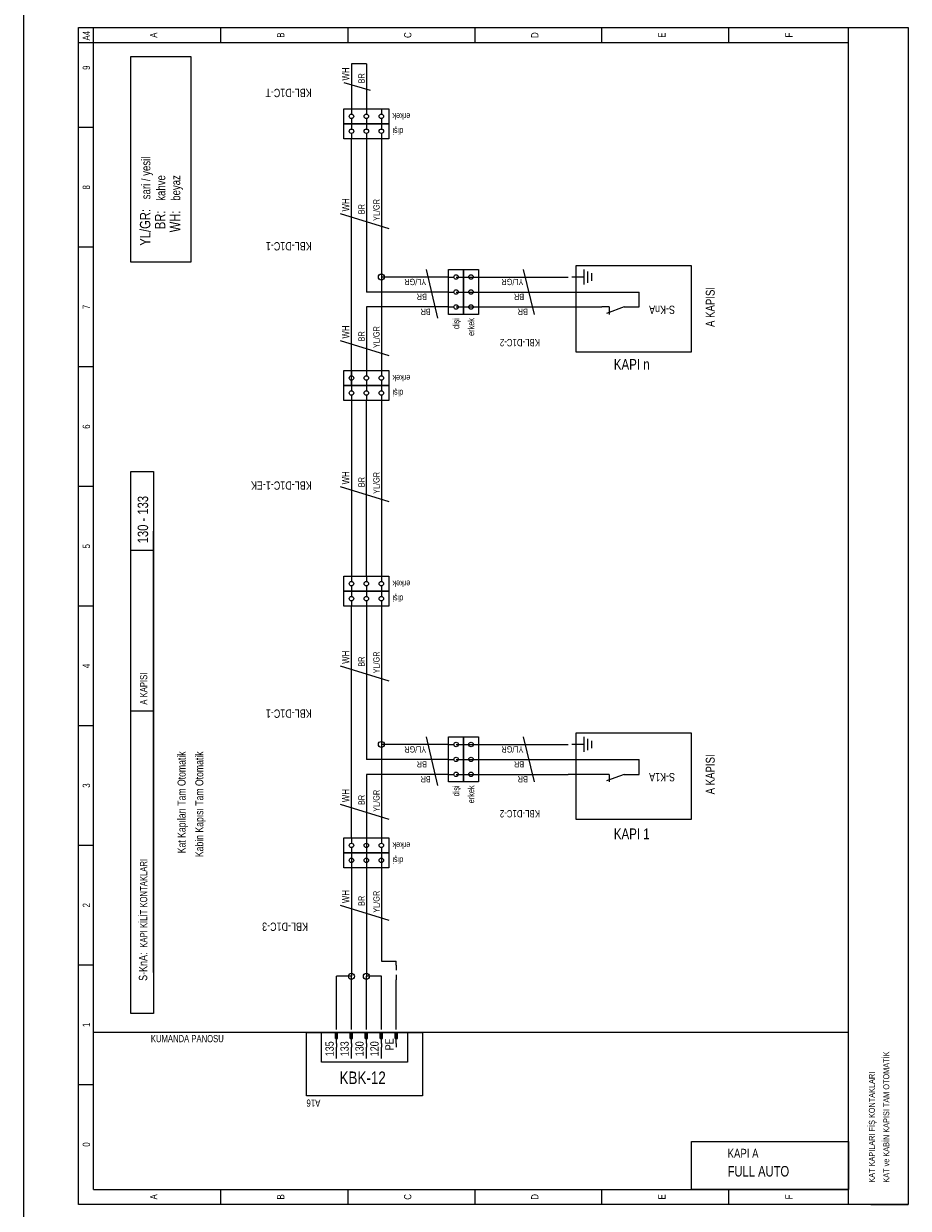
# Model space of a CAD drawing. Header units: centimetres. Extents: x 0 to 13234, y -30 to 2970.
# Tile 24 of 29: x 11119 to 11830, y 1019 to 1971. Entities that reach past the tile are written whole.
import ezdxf
from ezdxf.enums import TextEntityAlignment as Align

# ---------------------------------------------------------------- set-up
doc = ezdxf.new("R2010")
doc.units = ezdxf.units.CM
for name, color, linetype in [('ASN-CERCEVE', 7, 'Continuous'), ('ASN-ELEKTRIK', 3, 'Continuous'), ('ASN-ELEKTRIK-YAZI', 4, 'Continuous')]:
    doc.layers.add(name, color=color, linetype=linetype)

msp = doc.modelspace()

# ---------------------------------------------------------------- linework, layer by layer
at = {"layer": 'ASN-CERCEVE'}
msp.add_line((11118.7, 0), (11118.7, 2970), dxfattribs=at)
at = {"layer": 'ASN-ELEKTRIK'}
for p, q in [((11162.87, 1022.32), (11162.87, 1968.08)), ((11162.87, 1968.08), (11830.03, 1968.08)), ((11174.89, 1034.34), (11174.89, 1968.08)), ((11277.07, 1968.08), (11277.07, 1956.05)), ((11379.24, 1968.08), (11379.24, 1956.05)), ((11481.42, 1968.08), (11481.42, 1956.05)), ((11583.6, 1956.05), (11583.6, 1968.08)), ((11685.78, 1956.05), (11685.78, 1968.08)), ((11781.95, 1022.32), (11781.95, 1968.08)), ((11830.03, 1968.08), (11830.03, 1022.32)), ((11162.87, 1956.05), (11781.95, 1956.05)), ((11204.94, 1779.64), (11204.94, 1944.93)), ((11204.94, 1944.93), (11253.02, 1944.93)), ((11253.02, 1944.93), (11253.02, 1779.64)), ((11394.27, 1938.92), (11382.25, 1938.92)), ((11382.25, 1938.92), (11382.25, 1902.86)), ((11394.27, 1938.92), (11394.27, 1902.86)), ((11376.24, 1923.89), (11397.27, 1917.88)), ((11376.24, 1890.84), (11376.24, 1902.86)), ((11376.24, 1902.86), (11412.3, 1902.86)), ((11382.25, 1902.86), (11382.25, 1898.65)), ((11382.25, 1895.04), (11382.25, 1890.84)), ((11394.27, 1902.86), (11394.27, 1898.65)), ((11394.27, 1895.04), (11394.27, 1890.84)), ((11406.29, 1902.86), (11406.29, 1898.65)), ((11406.29, 1895.04), (11406.29, 1890.84)), ((11412.3, 1902.86), (11412.3, 1890.84)), ((11174.89, 1887.83), (11162.87, 1887.83)), ((11412.3, 1890.84), (11376.24, 1890.84)), ((11376.24, 1878.81), (11376.24, 1890.84)), ((11376.24, 1890.84), (11412.3, 1890.84)), ((11382.25, 1890.84), (11382.25, 1886.63)), ((11394.27, 1890.84), (11394.27, 1886.63)), ((11406.29, 1890.84), (11406.29, 1886.63)), ((11412.3, 1890.84), (11412.3, 1878.81)), ((11412.3, 1878.81), (11376.24, 1878.81)), ((11382.25, 1883.02), (11382.25, 1878.81)), ((11382.25, 1692.49), (11382.25, 1878.81)), ((11394.27, 1883.02), (11394.27, 1878.81)), ((11394.27, 1878.81), (11394.27, 1755.6)), ((11406.29, 1883.02), (11406.29, 1878.81)), ((11406.29, 1878.81), (11406.29, 1767.62)), ((11373.23, 1818.71), (11412.3, 1806.69)), ((11174.89, 1791.66), (11162.87, 1791.66)), ((11253.02, 1779.64), (11204.94, 1779.64)), ((11442.35, 1773.63), (11451.37, 1734.56)), ((11460.38, 1737.57), (11460.38, 1773.63)), ((11460.38, 1773.63), (11472.41, 1773.63)), ((11472.41, 1737.57), (11472.41, 1773.63)), ((11472.41, 1773.63), (11484.43, 1773.63)), ((11472.41, 1773.63), (11472.41, 1737.57)), ((11484.43, 1773.63), (11484.43, 1737.57)), ((11529.51, 1737.57), (11520.49, 1773.63)), ((11655.73, 1776.64), (11562.56, 1776.64)), ((11562.56, 1776.64), (11562.56, 1707.52)), ((11569.17, 1773.63), (11569.17, 1761.61)), ((11572.18, 1772.13), (11572.18, 1763.11)), ((11655.73, 1707.52), (11655.73, 1776.64)), ((11460.38, 1767.62), (11406.29, 1767.62)), ((11406.29, 1767.62), (11406.29, 1692.49)), ((11460.38, 1767.62), (11464.59, 1767.62)), ((11466.4, 1767.62), (11556.55, 1767.62)), ((11472.41, 1767.62), (11476.61, 1767.62)), ((11569.17, 1767.62), (11559.56, 1767.62)), ((11575.18, 1770.63), (11575.18, 1764.62)), ((11460.38, 1755.6), (11394.27, 1755.6)), ((11460.38, 1755.6), (11464.59, 1755.6)), ((11466.4, 1755.6), (11556.55, 1755.6)), ((11472.41, 1755.6), (11476.61, 1755.6)), ((11538.52, 1755.6), (11613.65, 1755.6)), ((11613.65, 1743.58), (11613.65, 1755.6)), ((11460.38, 1743.58), (11394.27, 1743.58)), ((11394.27, 1743.58), (11394.27, 1692.49)), ((11460.38, 1743.58), (11464.59, 1743.58)), ((11466.4, 1743.58), (11556.55, 1743.58)), ((11472.41, 1743.58), (11476.61, 1743.58)), ((11538.52, 1743.58), (11550.54, 1743.58)), ((11556.55, 1743.58), (11583.6, 1743.58)), ((11589.61, 1743.58), (11583.6, 1743.58)), ((11601.63, 1743.58), (11587.21, 1738.33)), ((11589.61, 1743.58), (11589.61, 1737.57)), ((11601.63, 1743.58), (11607.64, 1743.58)), ((11607.64, 1743.58), (11613.65, 1743.58)), ((11472.41, 1737.57), (11460.38, 1737.57)), ((11484.43, 1737.57), (11472.41, 1737.57)), ((11373.23, 1716.53), (11412.3, 1704.51)), ((11562.56, 1707.52), (11655.73, 1707.52)), ((11174.89, 1695.49), (11162.87, 1695.49)), ((11376.24, 1680.47), (11376.24, 1692.49)), ((11376.24, 1692.49), (11412.3, 1692.49)), ((11382.25, 1692.49), (11382.25, 1688.28)), ((11382.25, 1680.47), (11382.25, 1692.49)), ((11394.27, 1692.49), (11394.27, 1688.28)), ((11406.29, 1692.49), (11406.29, 1688.28)), ((11412.3, 1692.49), (11412.3, 1680.47)), ((11412.3, 1680.47), (11376.24, 1680.47)), ((11376.24, 1668.45), (11376.24, 1680.47)), ((11376.24, 1680.47), (11412.3, 1680.47)), ((11382.25, 1684.68), (11382.25, 1680.47)), ((11382.25, 1680.47), (11382.25, 1676.26)), ((11394.27, 1684.68), (11394.27, 1680.47)), ((11394.27, 1680.47), (11394.27, 1676.26)), ((11406.29, 1684.68), (11406.29, 1680.47)), ((11406.29, 1680.47), (11406.29, 1676.26)), ((11412.3, 1680.47), (11412.3, 1668.45)), ((11412.3, 1668.45), (11376.24, 1668.45)), ((11382.25, 1672.65), (11382.25, 1668.45)), ((11382.25, 1668.45), (11382.25, 1527.2)), ((11394.27, 1672.65), (11394.27, 1668.45)), ((11394.27, 1527.2), (11394.27, 1668.45)), ((11406.29, 1672.65), (11406.29, 1668.45)), ((11406.29, 1668.45), (11406.29, 1527.2)), ((11204.94, 1175.59), (11204.94, 1611.35)), ((11204.94, 1611.35), (11222.97, 1611.35)), ((11222.97, 1611.35), (11222.97, 1175.59)), ((11174.89, 1599.33), (11162.87, 1599.33)), ((11373.23, 1599.33), (11412.3, 1587.31)), ((11222.97, 1208.65), (11222.97, 1563.26)), ((11204.94, 1548.24), (11222.97, 1548.24)), ((11376.24, 1515.18), (11376.24, 1527.2)), ((11376.24, 1527.2), (11412.3, 1527.2)), ((11382.25, 1527.2), (11382.25, 1522.99)), ((11394.27, 1527.2), (11394.27, 1522.99)), ((11406.29, 1527.2), (11406.29, 1522.99)), ((11412.3, 1527.2), (11412.3, 1515.18)), ((11412.3, 1515.18), (11376.24, 1515.18)), ((11376.24, 1503.16), (11376.24, 1515.18)), ((11376.24, 1515.18), (11412.3, 1515.18)), ((11382.25, 1519.39), (11382.25, 1515.18)), ((11382.25, 1515.18), (11382.25, 1510.97)), ((11394.27, 1519.39), (11394.27, 1515.18)), ((11394.27, 1515.18), (11394.27, 1510.97)), ((11406.29, 1519.39), (11406.29, 1515.18)), ((11406.29, 1515.18), (11406.29, 1510.97)), ((11412.3, 1515.18), (11412.3, 1503.16)), ((11382.25, 1507.37), (11382.25, 1503.16)), ((11394.27, 1507.37), (11394.27, 1503.16)), ((11406.29, 1507.37), (11406.29, 1503.16)), ((11174.89, 1503.16), (11162.87, 1503.16)), ((11412.3, 1503.16), (11376.24, 1503.16)), ((11382.25, 1316.83), (11382.25, 1503.16)), ((11394.27, 1503.16), (11394.27, 1379.94)), ((11406.29, 1503.16), (11406.29, 1391.97)), ((11373.23, 1455.08), (11412.3, 1443.05)), ((11204.94, 1419.01), (11222.97, 1419.01)), ((11174.89, 1406.99), (11162.87, 1406.99)), ((11655.73, 1400.98), (11562.56, 1400.98)), ((11562.56, 1400.98), (11562.56, 1331.86)), ((11655.73, 1331.86), (11655.73, 1400.98)), ((11460.38, 1391.97), (11406.29, 1391.97)), ((11406.29, 1391.97), (11406.29, 1316.83)), ((11442.35, 1397.98), (11451.37, 1358.91)), ((11460.38, 1361.91), (11460.38, 1397.98)), ((11460.38, 1397.98), (11472.41, 1397.98)), ((11460.38, 1391.97), (11464.59, 1391.97)), ((11466.4, 1391.97), (11556.55, 1391.97)), ((11472.41, 1361.91), (11472.41, 1397.98)), ((11472.41, 1397.98), (11484.43, 1397.98)), ((11472.41, 1397.98), (11472.41, 1361.91)), ((11472.41, 1391.97), (11476.61, 1391.97)), ((11484.43, 1397.98), (11484.43, 1361.91)), ((11529.51, 1361.91), (11520.49, 1397.98)), ((11569.17, 1391.97), (11559.56, 1391.97)), ((11569.17, 1397.98), (11569.17, 1385.96)), ((11572.18, 1396.47), (11572.18, 1387.46)), ((11575.18, 1394.97), (11575.18, 1388.96)), ((11460.38, 1379.94), (11394.27, 1379.94)), ((11460.38, 1379.94), (11464.59, 1379.94)), ((11466.4, 1379.94), (11556.55, 1379.94)), ((11472.41, 1379.94), (11476.61, 1379.94)), ((11538.52, 1379.94), (11613.65, 1379.94)), ((11613.65, 1367.92), (11613.65, 1379.94)), ((11460.38, 1367.92), (11394.27, 1367.92)), ((11394.27, 1367.92), (11394.27, 1307.82)), ((11460.38, 1367.92), (11464.59, 1367.92)), ((11472.41, 1361.91), (11460.38, 1361.91)), ((11466.4, 1367.92), (11556.55, 1367.92)), ((11472.41, 1367.92), (11476.61, 1367.92)), ((11484.43, 1361.91), (11472.41, 1361.91)), ((11538.52, 1367.92), (11550.54, 1367.92)), ((11583.6, 1367.92), (11556.55, 1367.92)), ((11589.61, 1367.92), (11583.6, 1367.92)), ((11601.63, 1367.92), (11587.21, 1362.67)), ((11589.61, 1367.92), (11589.61, 1361.91)), ((11601.63, 1367.92), (11607.64, 1367.92)), ((11607.64, 1367.92), (11613.65, 1367.92)), ((11373.23, 1343.88), (11412.3, 1331.86)), ((11562.56, 1331.86), (11655.73, 1331.86)), ((11376.24, 1304.81), (11376.24, 1316.83)), ((11376.24, 1316.83), (11412.3, 1316.83)), ((11382.25, 1316.83), (11382.25, 1312.63)), ((11394.27, 1316.83), (11394.27, 1312.63)), ((11406.29, 1316.83), (11406.29, 1312.63)), ((11412.3, 1316.83), (11412.3, 1304.81)), ((11174.89, 1310.82), (11162.87, 1310.82)), ((11412.3, 1304.81), (11376.24, 1304.81)), ((11376.24, 1292.79), (11376.24, 1304.81)), ((11376.24, 1304.81), (11412.3, 1304.81)), ((11382.25, 1309.02), (11382.25, 1304.81)), ((11382.25, 1304.81), (11382.25, 1300.61)), ((11382.25, 1304.81), (11382.25, 1205.64)), ((11394.27, 1309.02), (11394.27, 1304.81)), ((11394.27, 1304.81), (11394.27, 1300.61)), ((11394.27, 1304.81), (11394.27, 1205.64)), ((11406.29, 1309.02), (11406.29, 1304.81)), ((11406.29, 1304.81), (11406.29, 1300.61)), ((11406.29, 1304.81), (11406.29, 1217.66)), ((11412.3, 1304.81), (11412.3, 1292.79)), ((11382.25, 1297), (11382.25, 1292.79)), ((11394.27, 1297), (11394.27, 1292.79)), ((11406.29, 1297), (11406.29, 1292.79)), ((11412.3, 1292.79), (11376.24, 1292.79)), ((11373.23, 1262.74), (11412.3, 1250.72)), ((11174.89, 1214.66), (11162.87, 1214.66)), ((11406.29, 1217.66), (11418.31, 1217.66)), ((11418.31, 1214.66), (11418.31, 1217.66)), ((11418.31, 1214.66), (11418.31, 1210.45)), ((11382.25, 1205.64), (11370.23, 1205.64)), ((11370.23, 1166.57), (11370.23, 1205.64)), ((11382.25, 1166.57), (11382.25, 1205.64)), ((11406.29, 1205.64), (11394.27, 1205.64)), ((11394.27, 1166.57), (11394.27, 1205.64)), ((11406.29, 1166.57), (11406.29, 1205.64)), ((11418.31, 1206.84), (11418.31, 1202.64)), ((11418.31, 1166.57), (11418.31, 1202.64)), ((11222.97, 1175.59), (11204.94, 1175.59)), ((11370.23, 1162.97), (11370.23, 1166.57)), ((11382.25, 1162.97), (11382.25, 1166.57)), ((11394.27, 1162.97), (11394.27, 1166.57)), ((11406.29, 1162.97), (11406.29, 1166.57)), ((11418.31, 1162.97), (11418.31, 1166.57)), ((11403.29, 1160.56), (11174.89, 1160.56)), ((11346.19, 1109.47), (11346.19, 1160.56)), ((11346.19, 1160.56), (11439.35, 1160.56)), ((11358.21, 1136.52), (11358.21, 1160.56)), ((11358.21, 1160.56), (11427.33, 1160.56)), ((11369.33, 1160.56), (11371.13, 1160.56)), ((11369.33, 1155.75), (11369.33, 1160.56)), ((11369.33, 1155.75), (11371.13, 1155.75)), ((11369.63, 1155.75), (11369.63, 1160.56)), ((11369.93, 1155.75), (11369.93, 1160.56)), ((11370.23, 1151.55), (11370.23, 1160.56)), ((11370.53, 1155.75), (11370.53, 1160.56)), ((11370.83, 1155.75), (11370.83, 1160.56)), ((11371.13, 1155.75), (11371.13, 1160.56)), ((11381.35, 1160.56), (11383.15, 1160.56)), ((11381.35, 1155.75), (11381.35, 1160.56)), ((11381.35, 1155.75), (11383.15, 1155.75)), ((11381.65, 1155.75), (11381.65, 1160.56)), ((11381.95, 1155.75), (11381.95, 1160.56)), ((11382.25, 1151.55), (11382.25, 1160.56)), ((11382.55, 1155.75), (11382.55, 1160.56)), ((11382.85, 1155.75), (11382.85, 1160.56)), ((11383.15, 1155.75), (11383.15, 1160.56)), ((11393.37, 1160.56), (11395.17, 1160.56)), ((11393.37, 1155.75), (11393.37, 1160.56)), ((11393.37, 1155.75), (11395.17, 1155.75)), ((11393.67, 1155.75), (11393.67, 1160.56)), ((11393.97, 1155.75), (11393.97, 1160.56)), ((11394.27, 1151.55), (11394.27, 1160.56)), ((11394.57, 1155.75), (11394.57, 1160.56)), ((11394.87, 1155.75), (11394.87, 1160.56)), ((11395.17, 1155.75), (11395.17, 1160.56)), ((11781.95, 1160.56), (11403.29, 1160.56)), ((11405.39, 1160.56), (11407.19, 1160.56)), ((11405.39, 1155.75), (11405.39, 1160.56)), ((11405.39, 1155.75), (11407.19, 1155.75)), ((11405.69, 1155.75), (11405.69, 1160.56)), ((11405.99, 1155.75), (11405.99, 1160.56)), ((11406.29, 1151.55), (11406.29, 1160.56)), ((11406.59, 1155.75), (11406.59, 1160.56)), ((11406.89, 1155.75), (11406.89, 1160.56)), ((11407.19, 1155.75), (11407.19, 1160.56)), ((11417.41, 1160.56), (11419.21, 1160.56)), ((11417.41, 1155.75), (11417.41, 1160.56)), ((11417.41, 1155.75), (11419.21, 1155.75)), ((11417.71, 1155.75), (11417.71, 1160.56)), ((11418.01, 1155.75), (11418.01, 1160.56)), ((11418.31, 1151.55), (11418.31, 1160.56)), ((11418.61, 1155.75), (11418.61, 1160.56)), ((11418.91, 1155.75), (11418.91, 1160.56)), ((11419.21, 1155.75), (11419.21, 1160.56)), ((11427.33, 1160.56), (11427.33, 1136.52)), ((11439.35, 1160.56), (11439.35, 1109.47)), ((11370.23, 1151.55), (11370.23, 1148.54)), ((11370.23, 1139.53), (11370.23, 1148.54)), ((11382.25, 1151.55), (11382.25, 1148.54)), ((11382.25, 1139.53), (11382.25, 1148.54)), ((11394.27, 1151.55), (11394.27, 1148.54)), ((11394.27, 1139.53), (11394.27, 1148.54)), ((11406.29, 1151.55), (11406.29, 1148.54)), ((11406.29, 1139.53), (11406.29, 1148.54)), ((11418.31, 1151.55), (11418.31, 1148.54)), ((11427.33, 1136.52), (11358.21, 1136.52)), ((11174.89, 1118.49), (11162.87, 1118.49)), ((11439.35, 1109.47), (11346.19, 1109.47)), ((11174.89, 1034.34), (11781.95, 1034.34)), ((11277.07, 1034.34), (11277.07, 1022.32)), ((11379.24, 1034.34), (11379.24, 1022.32)), ((11481.42, 1034.34), (11481.42, 1022.32)), ((11583.6, 1022.32), (11583.6, 1034.34)), ((11685.78, 1022.32), (11685.78, 1034.34)), ((11781.95, 1022.32), (11781.95, 1034.34)), ((11830.03, 1022.32), (11162.87, 1022.32)), ((11799.98, 1022.32), (11830.03, 1022.32))]:
    msp.add_line(p, q, dxfattribs=at)
msp.add_lwpolyline([(11781.95, 1034.34), (11655.73, 1034.34), (11655.73, 1072.94), (11781.95, 1072.94), (11781.95, 1034.34)], dxfattribs=at)
for centre, radius in [((11382.25, 1896.85), 1.8), ((11394.27, 1896.85), 1.8), ((11406.29, 1896.85), 1.8), ((11382.25, 1884.82), 1.8), ((11394.27, 1884.82), 1.8), ((11406.29, 1884.82), 1.8), ((11406.29, 1767.62), 2.4), ((11466.4, 1767.62), 1.8), ((11478.42, 1767.62), 1.8), ((11466.4, 1755.6), 1.8), ((11478.42, 1755.6), 1.8), ((11466.4, 1743.58), 1.8), ((11478.42, 1743.58), 1.8), ((11382.25, 1686.48), 1.8), ((11394.27, 1686.48), 1.8), ((11406.29, 1686.48), 1.8), ((11382.25, 1674.46), 1.8), ((11394.27, 1674.46), 1.8), ((11406.29, 1674.46), 1.8), ((11382.25, 1521.19), 1.8), ((11394.27, 1521.19), 1.8), ((11406.29, 1521.19), 1.8), ((11382.25, 1509.17), 1.8), ((11394.27, 1509.17), 1.8), ((11406.29, 1509.17), 1.8), ((11406.29, 1391.97), 2.4), ((11466.4, 1391.97), 1.8), ((11478.42, 1391.97), 1.8), ((11466.4, 1379.94), 1.8), ((11478.42, 1379.94), 1.8), ((11466.4, 1367.92), 1.8), ((11478.42, 1367.92), 1.8), ((11382.25, 1310.82), 1.8), ((11394.27, 1310.82), 1.8), ((11406.29, 1310.82), 1.8), ((11382.25, 1298.8), 1.8), ((11394.27, 1298.8), 1.8), ((11406.29, 1298.8), 1.8), ((11382.25, 1205.64), 2.4), ((11394.27, 1205.64), 2.4)]:
    msp.add_circle(centre, radius, dxfattribs=at)

# ---------------------------------------------------------------- texts
at = {"layer": 'ASN-ELEKTRIK-YAZI', "width": 0.8}
for s, height, rotation, p in [('A4', 5.89, 90, (11172, 1957.74)), ('WH', 5.89, 90, (11380.57, 1925.58)), ('BR', 5.049, 90, (11392.83, 1923.29)), ('KBL-D1C-T', 6.732, 180, (11350.27, 1918.96)), ('sari / yesil', 7.2126, 90, (11220.57, 1830.13)), ('kahve', 7.213, 90, (11232.59, 1828.93)), ('beyaz', 7.213, 90, (11244.61, 1828.93)), ('WH', 5.89, 90, (11380.57, 1820.39)), ('BR', 5.049, 90, (11392.83, 1818.11)), ('YL/GR', 5.049, 90, (11404.85, 1812.7)), ('KBL-D1C-1', 6.732, 180, (11350.27, 1795.75)), ('YL/GR', 5.049, 180, (11442.35, 1766.18)), ('YL/GR', 5.049, 180, (11520.49, 1766.18)), ('BR', 5.049, 180, (11442.95, 1754.16)), ('BR', 5.049, 180, (11521.09, 1754.16)), ('BR', 5.049, 180, (11445.96, 1742.14)), ('BR', 5.049, 180, (11524.1, 1742.14)), ('WH', 5.89, 90, (11380.57, 1718.21)), ('YL/GR', 5.049, 90, (11404.85, 1710.52)), ('BR', 5.049, 90, (11392.83, 1715.93)), ('KBL-D1C-2', 5.89, 180, (11533.83, 1717.85)), ('WH', 5.89, 90, (11380.57, 1601.01)), ('KBL-D1C-1-EK', 6.7317, 180, (11350.27, 1603.41)), ('BR', 5.049, 90, (11392.83, 1598.73)), ('YL/GR', 5.049, 90, (11404.85, 1593.32)), ('130 - 133', 8.415, 90, (11218.76, 1553.65)), ('WH', 5.89, 90, (11380.57, 1456.76)), ('BR', 5.049, 90, (11392.83, 1454.47)), ('YL/GR', 5.049, 90, (11404.85, 1449.07)), ('A KAPISI', 5.77, 90, (11218.04, 1423.94)), ('KBL-D1C-1', 6.732, 180, (11350.27, 1420.09)), ('YL/GR', 5.049, 180, (11442.35, 1390.52)), ('YL/GR', 5.049, 180, (11520.49, 1390.52)), ('BR', 5.049, 180, (11442.95, 1378.5)), ('BR', 5.049, 180, (11521.09, 1378.5)), ('BR', 5.049, 180, (11445.96, 1366.48)), ('BR', 5.049, 180, (11524.1, 1366.48)), ('WH', 5.89, 90, (11380.57, 1345.56)), ('YL/GR', 5.049, 90, (11404.85, 1337.87)), ('BR', 5.049, 90, (11392.83, 1343.28)), ('KBL-D1C-2', 5.89, 180, (11533.83, 1339.19)), ('KAPI KİLİT KONTAKLARI', 5.7701, 90, (11218.04, 1228.6)), ('WH', 5.89, 90, (11380.57, 1264.42)), ('BR', 5.049, 90, (11392.83, 1262.14)), ('YL/GR', 5.049, 90, (11404.85, 1256.73)), ('KBL-D1C-3', 6.732, 180, (11347.27, 1248.8)), ('135', 6.732, 90, (11368.06, 1141.33)), ('133', 6.732, 90, (11380.08, 1141.33)), ('130', 6.732, 90, (11392.11, 1141.33)), ('120', 6.732, 90, (11404.13, 1141.33)), ('PE', 6.732, 90, (11416.15, 1146.14)), ('KAT ve KABİN KAPISI TAM OTOMATİK', 4.8084, 90, (11814.69, 1039.79)), ('KAT KAPILARI FİŞ KONTAKLARI', 4.8084, 90, (11803.11, 1039.79))]:
    msp.add_text(s, height=height, rotation=rotation, dxfattribs=at).set_placement(p)
for s, height, p in [('A', 5.89, (11226.1, 1962.07)), ('B', 5.89, (11328.27, 1962.07)), ('C', 5.89, (11430.45, 1962.07)), ('D', 5.89, (11532.63, 1962.07)), ('E', 5.89, (11634.81, 1962.07)), ('F', 5.89, (11736.99, 1962.07)), ('9', 5.89, (11172, 1935.91)), ('8', 5.89, (11172, 1839.75)), ('A KAPISI', 7.213, (11674.36, 1743.58)), ('7', 5.89, (11172, 1743.58)), ('6', 5.89, (11172, 1647.41)), ('5', 5.89, (11172, 1551.24)), ('4', 5.89, (11172, 1455.08)), ('A KAPISI', 7.213, (11674.36, 1367.92)), ('3', 5.89, (11172, 1358.91)), ('2', 5.89, (11172, 1262.74)), ('1', 5.89, (11172, 1166.57)), ('0', 5.89, (11172, 1070.41)), ('A', 5.89, (11226.1, 1028.33)), ('B', 5.89, (11328.27, 1028.33)), ('C', 5.89, (11430.45, 1028.33)), ('D', 5.89, (11532.63, 1028.33)), ('E', 5.89, (11634.81, 1028.33)), ('F', 5.89, (11736.99, 1028.33))]:
    msp.add_text(s, height=height, rotation=90, dxfattribs=at).set_placement(p, align=Align.CENTER)
for s, height, rotation, p in [('erkek', 5.049, 180, (11415.19, 1899.37)), ('dişi', 5.049, 180, (11415.19, 1887.35)), ('YL/GR:', 8.415, 90, (11220.57, 1822.32)), ('BR:', 8.415, 90, (11232.59, 1821.11)), ('WH:', 8.415, 90, (11244.61, 1821.11)), ('S-KnA', 6.732, 180, (11621.59, 1744.66)), ('dişi', 5.049, 90, (11468.92, 1734.68)), ('erkek', 5.049, 90, (11480.94, 1734.68)), ('erkek', 5.049, 180, (11415.19, 1689)), ('dişi', 5.049, 180, (11415.19, 1676.98)), ('erkek', 5.049, 180, (11415.19, 1523.72)), ('dişi', 5.049, 180, (11415.19, 1511.69)), ('Kat Kapıları Tam Otomatik', 6.4913, 90, (11248.92, 1386.32)), ('Kabin Kapısı Tam Otomatik', 6.4913, 90, (11263.17, 1386.32)), ('S-K1A', 6.732, 180, (11621.59, 1369.01)), ('dişi', 5.049, 90, (11468.92, 1359.03)), ('erkek', 5.049, 90, (11480.94, 1359.03)), ('erkek', 5.049, 180, (11415.19, 1313.35)), ('dişi', 5.049, 180, (11415.19, 1301.33)), ('S-KnA:', 6.732, 90, (11218.04, 1224.75)), ('A16', 5.89, 180, (11346.07, 1106.59))]:
    msp.add_text(s, height=height, rotation=rotation, dxfattribs=at).set_placement(p, align=Align.RIGHT)
for s, height, p in [('KAPI n', 8.655, (11607.64, 1693.12)), ('KAPI 1', 8.655, (11607.64, 1315.76)), ('KBK-12', 10.098, (11391.26, 1119))]:
    msp.add_text(s, height=height, dxfattribs=at).set_placement(p, align=Align.CENTER)
msp.add_text('KUMANDA PANOSU', height=5.7701, dxfattribs=at).set_placement((11279.59, 1152.63), align=Align.RIGHT)
for s, height, p in [('KAPI A', 7.213, (11684.71, 1059.73)), ('FULL AUTO', 8.415, (11684.71, 1044.7))]:
    msp.add_text(s, height=height, dxfattribs=at).set_placement(p)

doc.saveas('drawing.dxf')
